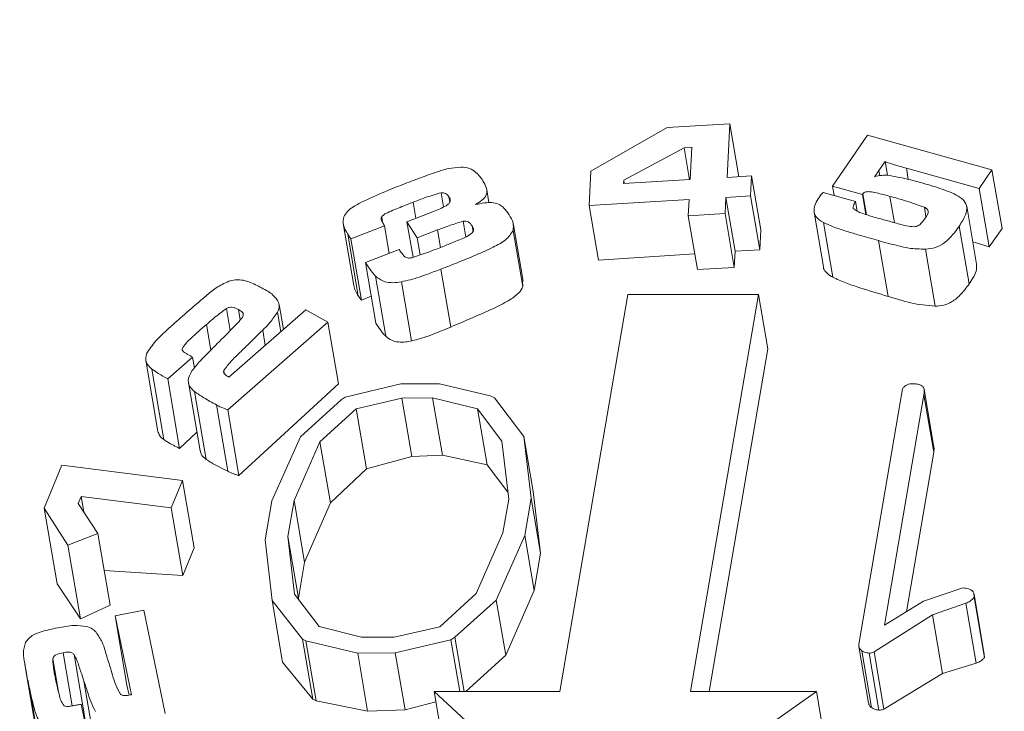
# Model space of a CAD drawing. Header units: millimetres. Extents: x -102560 to 77680, y 7163 to 33028.
# Tile 23 of 80: x -95354 to -95334, y 13986 to 14000. Entities that reach past the tile are written whole.
import ezdxf
from ezdxf import colors
from ezdxf.entities.mleader import LeaderData, LeaderLine
from ezdxf.math import Vec2, Vec3

# ---------------------------------------------------------------- set-up
doc = ezdxf.new("R2010")
doc.units = ezdxf.units.MM
for name, color, linetype, lineweight in [('RR_IWK_opisy', 7, 'Continuous', 0), ('RR_IWK_opisy_piony', 7, 'Continuous', 0), ('RR_IWK_urzadzenia', 7, 'Continuous', 13)]:
    doc.layers.add(name, color=color, linetype=linetype, lineweight=lineweight)
doc.styles.add('RR', font='GARA.TTF', dxfattribs={"height": 200})

# ---------------------------------------------------------------- blocks, each defined once
blk = doc.blocks.new('_None')

msp = doc.modelspace()

# ---------------------------------------------------------------- linework, layer by layer
at = {"layer": 'RR_IWK_urzadzenia', "color": 7, "linetype": 'Continuous', "lineweight": 13}
for p, q in [((-95342.352, 13996.697), (-95340.85, 13997.557)), ((-95340.85, 13997.557), (-95339.614, 13997.631)), ((-95339.614, 13997.631), (-95339.671, 13996.575)), ((-95339.436, 13996.589), (-95339.614, 13997.631)), ((-95337.593, 13996.401), (-95336.901, 13997.408)), ((-95336.901, 13997.408), (-95334.452, 13996.727)), ((-95340.516, 13997.161), (-95341.707, 13996.524)), ((-95340.362, 13997.17), (-95340.516, 13997.161)), ((-95340.408, 13996.531), (-95340.516, 13997.161)), ((-95340.397, 13996.532), (-95340.362, 13997.17)), ((-95342.388, 13996.022), (-95342.352, 13996.697)), ((-95336.558, 13996.888), (-95336.68, 13996.71)), ((-95336.512, 13996.619), (-95336.558, 13996.888)), ((-95334.705, 13996.358), (-95336.139, 13996.757)), ((-95334.452, 13996.727), (-95334.705, 13996.358)), ((-95334.254, 13995.571), (-95334.452, 13996.727)), ((-95341.711, 13996.454), (-95340.397, 13996.532)), ((-95341.707, 13996.524), (-95341.711, 13996.454)), ((-95341.695, 13996.455), (-95341.707, 13996.524)), ((-95339.671, 13996.575), (-95339.187, 13996.604)), ((-95339.187, 13996.604), (-95339.209, 13996.211)), ((-95339.006, 13995.542), (-95339.187, 13996.604)), ((-95344.362, 13996.079), (-95344.405, 13996.332)), ((-95337.005, 13996.237), (-95337.593, 13996.401)), ((-95337.561, 13996.217), (-95337.593, 13996.401)), ((-95334.508, 13995.209), (-95334.705, 13996.358)), ((-95345.256, 13995.996), (-95345.303, 13996.274)), ((-95345.131, 13996.093), (-95345.149, 13996.196)), ((-95340.418, 13996.139), (-95342.388, 13996.022)), ((-95340.436, 13995.82), (-95340.418, 13996.139)), ((-95339.693, 13996.183), (-95339.71, 13995.863)), ((-95339.209, 13996.211), (-95339.693, 13996.183)), ((-95339.511, 13995.122), (-95339.693, 13996.183)), ((-95339.027, 13995.149), (-95339.209, 13996.211)), ((-95337.778, 13996.277), (-95337.14, 13996.099)), ((-95336.938, 13995.845), (-95337.005, 13996.237)), ((-95336.923, 13995.841), (-95336.994, 13996.253)), ((-95342.204, 13994.944), (-95342.388, 13996.022)), ((-95337.107, 13995.908), (-95337.14, 13996.099)), ((-95335.753, 13995.805), (-95335.784, 13995.988)), ((-95334.755, 13994.864), (-95334.95, 13996.007)), ((-95346.456, 13995.691), (-95346.475, 13995.799)), ((-95345.977, 13995.703), (-95345.451, 13995.907)), ((-95339.71, 13995.863), (-95340.436, 13995.82)), ((-95340.254, 13994.759), (-95340.436, 13995.82)), ((-95339.528, 13994.802), (-95339.71, 13995.863)), ((-95337.957, 13995.89), (-95337.773, 13994.815)), ((-95347.234, 13995.665), (-95347.025, 13994.444)), ((-95346.418, 13995.624), (-95347.081, 13995.368)), ((-95346.325, 13995.079), (-95346.418, 13995.624)), ((-95345.775, 13995.384), (-95345.977, 13995.703)), ((-95345.857, 13995.002), (-95345.977, 13995.703)), ((-95345.372, 13995.54), (-95345.775, 13995.384)), ((-95344.819, 13995.401), (-95344.872, 13995.712)), ((-95344.675, 13995.509), (-95344.695, 13995.624)), ((-95343.695, 13994.428), (-95343.884, 13995.533)), ((-95343.689, 13994.533), (-95343.878, 13995.639)), ((-95339.027, 13995.149), (-95339.006, 13995.542)), ((-95337.589, 13994.612), (-95337.774, 13995.69)), ((-95334.902, 13994.477), (-95335.097, 13995.616)), ((-95334.508, 13995.209), (-95334.254, 13995.571)), ((-95347.081, 13995.368), (-95347.143, 13995.456)), ((-95346.935, 13994.241), (-95347.143, 13995.456)), ((-95346.874, 13994.156), (-95347.081, 13995.368)), ((-95345.718, 13995.05), (-95345.775, 13995.384)), ((-95346.793, 13994.898), (-95346.131, 13995.154)), ((-95339.511, 13995.122), (-95339.027, 13995.149)), ((-95336.497, 13994.231), (-95336.685, 13995.33)), ((-95335.57, 13994.039), (-95335.762, 13995.161)), ((-95334.831, 13995.308), (-95334.508, 13995.209)), ((-95342.204, 13994.944), (-95340.308, 13995.073)), ((-95339.528, 13994.802), (-95339.511, 13995.122)), ((-95346.589, 13993.703), (-95346.793, 13994.898)), ((-95345.115, 13993.629), (-95345.31, 13994.769)), ((-95340.254, 13994.759), (-95339.528, 13994.802)), ((-95346.395, 13993.448), (-95346.598, 13994.633)), ((-95345.887, 13993.355), (-95346.087, 13994.52)), ((-95343.695, 13994.428), (-95343.698, 13994.532)), ((-95346.935, 13994.241), (-95346.874, 13994.156)), ((-95346.874, 13994.156), (-95346.681, 13994.239)), ((-95341.625, 13994.267), (-95342.962, 13986.448)), ((-95339.052, 13994.267), (-95341.625, 13994.267)), ((-95340.388, 13986.448), (-95339.052, 13994.267)), ((-95338.869, 13993.201), (-95339.052, 13994.267)), ((-95349.457, 13993.561), (-95349.531, 13993.995)), ((-95348.411, 13993.58), (-95348.495, 13994.075)), ((-95349.484, 13992.641), (-95347.971, 13993.965)), ((-95348.461, 13993.537), (-95348.527, 13993.925)), ((-95347.971, 13993.965), (-95347.533, 13993.726)), ((-95347.533, 13993.726), (-95349.509, 13991.996)), ((-95347.325, 13992.51), (-95347.533, 13993.726)), ((-95348.768, 13993.267), (-95348.819, 13993.566)), ((-95350.202, 13993.037), (-95350.691, 13992.608)), ((-95350.165, 13992.822), (-95350.202, 13993.037)), ((-95338.869, 13993.201), (-95340.024, 13986.448)), ((-95351.124, 13992.975), (-95350.885, 13991.574)), ((-95350.767, 13991.411), (-95351.005, 13992.802)), ((-95349.578, 13992.716), (-95349.587, 13992.77)), ((-95350.457, 13991.24), (-95350.691, 13992.608)), ((-95350.282, 13992.535), (-95350.052, 13991.192)), ((-95349.288, 13990.703), (-95347.325, 13992.51)), ((-95346.095, 13992.511), (-95347.191, 13992.248)), ((-95345.337, 13992.511), (-95346.095, 13992.511)), ((-95344.337, 13992.274), (-95345.337, 13992.511)), ((-95349.933, 13991.023), (-95350.161, 13992.357)), ((-95347.191, 13992.248), (-95347.27, 13992.196)), ((-95346.076, 13992.227), (-95345.473, 13992.234)), ((-95345.473, 13992.234), (-95344.585, 13992.017)), ((-95345.279, 13991.104), (-95345.473, 13992.234)), ((-95344.253, 13992.237), (-95344.337, 13992.274)), ((-95343.676, 13991.474), (-95344.253, 13992.237)), ((-95337.074, 13987.381), (-95336.214, 13992.411)), ((-95335.793, 13992.296), (-95336.57, 13987.756)), ((-95335.6, 13991.164), (-95335.793, 13992.296)), ((-95335.597, 13991.266), (-95335.79, 13992.398)), ((-95349.509, 13990.79), (-95349.732, 13992.096)), ((-95347.27, 13992.196), (-95348.072, 13991.469)), ((-95346.976, 13992.017), (-95346.076, 13992.227)), ((-95345.88, 13991.079), (-95346.076, 13992.227)), ((-95349.288, 13990.703), (-95349.509, 13991.996)), ((-95347.691, 13991.367), (-95346.976, 13992.017)), ((-95346.775, 13990.839), (-95346.976, 13992.017)), ((-95344.585, 13992.017), (-95344.109, 13991.38)), ((-95344.396, 13990.912), (-95344.585, 13992.017)), ((-95350.457, 13991.24), (-95350.115, 13991.559)), ((-95348.072, 13991.469), (-95348.641, 13990.209)), ((-95343.53, 13990.256), (-95343.676, 13991.474)), ((-95343.49, 13990.388), (-95343.676, 13991.474)), ((-95348.201, 13990.211), (-95347.691, 13991.367)), ((-95347.486, 13990.166), (-95347.691, 13991.367)), ((-95344.109, 13991.38), (-95343.973, 13990.238)), ((-95345.88, 13991.079), (-95346.775, 13990.839)), ((-95345.279, 13991.104), (-95345.88, 13991.079)), ((-95344.396, 13990.912), (-95345.279, 13991.104)), ((-95336.137, 13988.023), (-95335.6, 13991.164)), ((-95353.124, 13990.059), (-95352.775, 13990.908)), ((-95352.775, 13990.908), (-95350.397, 13990.607)), ((-95343.99, 13990.376), (-95344.396, 13990.912)), ((-95346.775, 13990.839), (-95347.486, 13990.166)), ((-95350.397, 13990.607), (-95350.619, 13990.067)), ((-95350.171, 13989.282), (-95350.397, 13990.607)), ((-95343.49, 13990.388), (-95343.346, 13989.177)), ((-95352.394, 13990.292), (-95352.451, 13990.154)), ((-95352.451, 13990.154), (-95352.065, 13989.564)), ((-95350.619, 13990.067), (-95352.394, 13990.292)), ((-95352.342, 13989.988), (-95352.394, 13990.292)), ((-95348.641, 13990.209), (-95348.772, 13989.439)), ((-95348.322, 13989.504), (-95348.201, 13990.211)), ((-95347.993, 13988.998), (-95348.201, 13990.211)), ((-95347.486, 13990.166), (-95347.993, 13988.998)), ((-95343.973, 13990.238), (-95344.086, 13989.579)), ((-95343.656, 13989.521), (-95343.53, 13990.256)), ((-95343.346, 13989.177), (-95343.53, 13990.256)), ((-95352.657, 13989.33), (-95353.124, 13990.059)), ((-95352.869, 13988.569), (-95353.124, 13990.059)), ((-95350.392, 13988.736), (-95350.619, 13990.067)), ((-95352.065, 13989.564), (-95352.657, 13989.33)), ((-95351.824, 13988.154), (-95352.065, 13989.564)), ((-95344.086, 13989.579), (-95344.613, 13988.378)), ((-95344.217, 13988.253), (-95343.656, 13989.521)), ((-95343.472, 13988.442), (-95343.656, 13989.521)), ((-95352.41, 13987.885), (-95352.657, 13989.33)), ((-95348.772, 13989.439), (-95348.633, 13988.245)), ((-95348.194, 13988.369), (-95348.322, 13989.504)), ((-95348.114, 13988.292), (-95348.322, 13989.504)), ((-95350.392, 13988.736), (-95350.171, 13989.282)), ((-95343.346, 13989.177), (-95343.472, 13988.442)), ((-95347.993, 13988.998), (-95348.114, 13988.292)), ((-95351.941, 13988.835), (-95350.392, 13988.736)), ((-95352.869, 13988.569), (-95352.41, 13987.885)), ((-95347.709, 13987.733), (-95348.194, 13988.369)), ((-95344.613, 13988.378), (-95345.328, 13987.726)), ((-95343.472, 13988.442), (-95344.031, 13987.169)), ((-95335.804, 13988.23), (-95335.024, 13988.49)), ((-95334.603, 13987.181), (-95334.805, 13988.365)), ((-95348.633, 13988.245), (-95348.034, 13987.481)), ((-95348.426, 13987.032), (-95348.633, 13988.245)), ((-95348.114, 13988.292), (-95348.111, 13988.26)), ((-95345.031, 13987.518), (-95344.217, 13988.253)), ((-95344.031, 13987.169), (-95344.217, 13988.253)), ((-95336.57, 13987.756), (-95335.804, 13988.23)), ((-95334.966, 13988.19), (-95335.624, 13987.963)), ((-95334.764, 13987.01), (-95334.966, 13988.19)), ((-95334.602, 13987.121), (-95334.804, 13988.306)), ((-95352.41, 13987.885), (-95351.824, 13988.154)), ((-95351.726, 13987.944), (-95351.161, 13988.05)), ((-95351.161, 13988.05), (-95350.738, 13986.015)), ((-95351.403, 13986.386), (-95351.726, 13987.944)), ((-95351.493, 13986.577), (-95351.726, 13987.944)), ((-95335.624, 13987.963), (-95336.775, 13987.23)), ((-95335.427, 13986.806), (-95335.624, 13987.963)), ((-95346.87, 13987.524), (-95347.709, 13987.733)), ((-95345.328, 13987.726), (-95346.227, 13987.524)), ((-95348.034, 13987.481), (-95347.97, 13987.446)), ((-95347.831, 13986.298), (-95348.034, 13987.481)), ((-95347.97, 13987.446), (-95346.946, 13987.208)), ((-95347.768, 13986.266), (-95347.97, 13987.446)), ((-95346.227, 13987.524), (-95346.87, 13987.524)), ((-95346.207, 13987.215), (-95345.111, 13987.468)), ((-95345.111, 13987.468), (-95345.031, 13987.518)), ((-95344.937, 13986.448), (-95345.111, 13987.468)), ((-95344.848, 13986.448), (-95345.031, 13987.518)), ((-95352.573, 13986.169), (-95352.752, 13987.214)), ((-95346.946, 13987.208), (-95346.207, 13987.215)), ((-95346.751, 13986.064), (-95346.946, 13987.208)), ((-95346.015, 13986.092), (-95346.207, 13987.215)), ((-95337.075, 13987.336), (-95336.884, 13986.219)), ((-95336.827, 13986.136), (-95337.018, 13987.255)), ((-95336.678, 13986.085), (-95336.87, 13987.208)), ((-95336.583, 13986.104), (-95336.775, 13987.23)), ((-95352.844, 13986.447), (-95352.955, 13987.096)), ((-95352.295, 13985.772), (-95352.535, 13987.177)), ((-95347.831, 13986.298), (-95348.426, 13987.032)), ((-95344.031, 13987.169), (-95344.814, 13986.448)), ((-95335.427, 13986.806), (-95334.764, 13987.01)), ((-95334.602, 13987.121), (-95334.608, 13987.181)), ((-95353.505, 13986.984), (-95353.254, 13985.519)), ((-95336.583, 13986.104), (-95335.427, 13986.806)), ((-95352.103, 13985.269), (-95352.34, 13986.655)), ((-95353.161, 13985.046), (-95353.409, 13986.497)), ((-95351.493, 13986.577), (-95351.452, 13986.38)), ((-95345.253, 13985.347), (-95345.441, 13986.448)), ((-95345.441, 13986.448), (-95342.188, 13983.45)), ((-95342.962, 13986.448), (-95345.441, 13986.448)), ((-95342.188, 13983.45), (-95337.909, 13986.448)), ((-95337.909, 13986.448), (-95340.388, 13986.448)), ((-95337.721, 13985.347), (-95337.909, 13986.448)), ((-95347.768, 13986.266), (-95347.831, 13986.298)), ((-95346.751, 13986.064), (-95347.768, 13986.266)), ((-95345.407, 13986.247), (-95346.015, 13986.092)), ((-95352.393, 13986.2), (-95352.288, 13985.697)), ((-95346.015, 13986.092), (-95346.751, 13986.064))]:
    msp.add_line(p, q, dxfattribs=at)
at = {"layer": 'RR_IWK_urzadzenia', "color": 8, "linetype": 'Continuous', "lineweight": 13}
for p, q in [((-95336.663, 13996.609), (-95336.68, 13996.71)), ((-95336.101, 13996.538), (-95336.139, 13996.757)), ((-95336.373, 13995.682), (-95336.462, 13996.203)), ((-95345.801, 13995.772), (-95345.854, 13996.087)), ((-95345.313, 13995.196), (-95345.372, 13995.54)), ((-95349.261, 13993.773), (-95349.295, 13993.972)), ((-95349.843, 13993.172), (-95349.929, 13993.676))]:
    msp.add_line(p, q, dxfattribs=at)
at = {"layer": 'RR_IWK_urzadzenia', "color": 7, "linetype": 'Continuous', "lineweight": 13}
for points, knots in [([(-95345.979, 13996.467), (-95345.862, 13996.512), (-95345.67, 13996.586), (-95345.397, 13996.68), (-95345.163, 13996.758), (-95344.998, 13996.772), (-95344.916, 13996.779)], [0, 0, 0, 0, 0.340393, 0.560638, 0.780764, 1, 1, 1, 1]), ([(-95344.916, 13996.779), (-95344.857, 13996.773), (-95344.739, 13996.762), (-95344.586, 13996.662), (-95344.521, 13996.568), (-95344.482, 13996.511)], [0, 0, 0, 0, 0.279528, 0.559133, 1, 1, 1, 1]), ([(-95336.68, 13996.71), (-95336.696, 13996.687), (-95336.724, 13996.646), (-95336.755, 13996.606), (-95336.769, 13996.589)], [0, 0, 0, 0, 0.559997, 1, 1, 1, 1]), ([(-95336.139, 13996.757), (-95336.219, 13996.779), (-95336.363, 13996.817), (-95336.499, 13996.866), (-95336.558, 13996.888)], [0, 0, 0, 0, 0.560267, 1, 1, 1, 1]), ([(-95344.482, 13996.511), (-95344.457, 13996.468), (-95344.406, 13996.381), (-95344.391, 13996.238), (-95344.498, 13996.12), (-95344.584, 13996.066), (-95344.628, 13996.039)], [0, 0, 0, 0, 0.2811481, 0.5595347, 0.7791071, 1, 1, 1, 1]), ([(-95336.769, 13996.589), (-95336.72, 13996.6), (-95336.633, 13996.621), (-95336.546, 13996.619), (-95336.507, 13996.619)], [0, 0, 0, 0, 0.560234, 1, 1, 1, 1]), ([(-95336.507, 13996.619), (-95336.378, 13996.596), (-95336.148, 13996.555), (-95335.929, 13996.494), (-95335.833, 13996.467)], [0, 0, 0, 0, 0.559674, 1, 1, 1, 1]), ([(-95346.815, 13996.116), (-95346.661, 13996.185), (-95346.387, 13996.308), (-95346.104, 13996.418), (-95345.979, 13996.467)], [0, 0, 0, 0, 0.559942, 1, 1, 1, 1]), ([(-95335.833, 13996.467), (-95335.73, 13996.438), (-95335.561, 13996.389), (-95335.336, 13996.309), (-95335.149, 13996.235), (-95335.053, 13996.161), (-95335.006, 13996.124)], [0, 0, 0, 0, 0.34035, 0.560573, 0.780732, 1, 1, 1, 1]), ([(-95347.223, 13995.797), (-95347.201, 13995.835), (-95347.157, 13995.91), (-95347.01, 13996.018), (-95346.889, 13996.079), (-95346.815, 13996.116)], [0, 0, 0, 0, 0.27933, 0.559369, 1, 1, 1, 1]), ([(-95345.303, 13996.274), (-95345.409, 13996.243), (-95345.596, 13996.189), (-95345.776, 13996.118), (-95345.854, 13996.087)], [0, 0, 0, 0, 0.559423, 1, 1, 1, 1]), ([(-95345.451, 13995.907), (-95345.366, 13995.941), (-95345.26, 13995.982), (-95345.15, 13996.054), (-95345.12, 13996.103), (-95345.124, 13996.152), (-95345.141, 13996.181), (-95345.149, 13996.196)], [0, 0, 0, 0, 0.50027, 0.625285, 0.749661, 0.874771, 1, 1, 1, 1]), ([(-95345.149, 13996.196), (-95345.167, 13996.22), (-95345.193, 13996.254), (-95345.256, 13996.275), (-95345.288, 13996.274), (-95345.303, 13996.274)], [0, 0, 0, 0, 0.558968, 0.779636, 1, 1, 1, 1]), ([(-95337.774, 13995.69), (-95337.83, 13995.724), (-95337.942, 13995.792), (-95337.979, 13995.996), (-95337.891, 13996.131), (-95337.837, 13996.214)], [0, 0, 0, 0, 0.280329, 0.558633, 1, 1, 1, 1]), ([(-95337.837, 13996.214), (-95337.827, 13996.226), (-95337.809, 13996.248), (-95337.787, 13996.268), (-95337.778, 13996.277)], [0, 0, 0, 0, 0.559785, 1, 1, 1, 1]), ([(-95336.994, 13996.253), (-95336.996, 13996.25), (-95337, 13996.245), (-95337.003, 13996.24), (-95337.005, 13996.237)], [0, 0, 0, 0, 0.559993, 1, 1, 1, 1]), ([(-95336.462, 13996.203), (-95336.549, 13996.227), (-95336.681, 13996.262), (-95336.838, 13996.297), (-95336.926, 13996.295), (-95336.973, 13996.277), (-95336.987, 13996.261), (-95336.994, 13996.253)], [0, 0, 0, 0, 0.500494, 0.75049, 0.874922, 0.93751, 1, 1, 1, 1]), ([(-95335.784, 13995.988), (-95335.908, 13996.032), (-95336.128, 13996.111), (-95336.36, 13996.175), (-95336.462, 13996.203)], [0, 0, 0, 0, 0.559836, 1, 1, 1, 1]), ([(-95335.006, 13996.124), (-95334.98, 13996.08), (-95334.928, 13995.992), (-95334.974, 13995.81), (-95335.05, 13995.69), (-95335.097, 13995.616)], [0, 0, 0, 0, 0.279025, 0.558979, 1, 1, 1, 1]), ([(-95345.854, 13996.087), (-95345.929, 13996.058), (-95346.05, 13996.011), (-95346.22, 13995.943), (-95346.337, 13995.893), (-95346.428, 13995.848), (-95346.459, 13995.815), (-95346.475, 13995.799)], [0, 0, 0, 0, 0.340359, 0.56059, 0.780786, 0.890777, 1, 1, 1, 1]), ([(-95344.628, 13996.039), (-95344.568, 13996.052), (-95344.462, 13996.075), (-95344.354, 13996.081), (-95344.307, 13996.083)], [0, 0, 0, 0, 0.560579, 1, 1, 1, 1]), ([(-95344.307, 13996.083), (-95344.26, 13996.075), (-95344.165, 13996.059), (-95344.052, 13995.966), (-95343.998, 13995.888), (-95343.966, 13995.841)], [0, 0, 0, 0, 0.2786118, 0.5587426, 1, 1, 1, 1]), ([(-95337.14, 13996.099), (-95337.156, 13996.074), (-95337.184, 13996.03), (-95337.184, 13995.984), (-95337.185, 13995.964)], [0, 0, 0, 0, 0.562092, 1, 1, 1, 1]), ([(-95337.185, 13995.964), (-95337.16, 13995.944), (-95337.111, 13995.904), (-95336.999, 13995.865), (-95336.878, 13995.825), (-95336.743, 13995.785), (-95336.652, 13995.76), (-95336.607, 13995.747)], [0, 0, 0, 0, 0.168702, 0.33889, 0.559246, 0.779623, 1, 1, 1, 1]), ([(-95335.765, 13995.776), (-95335.733, 13995.82), (-95335.689, 13995.882), (-95335.728, 13995.958), (-95335.765, 13995.978), (-95335.784, 13995.988)], [0, 0, 0, 0, 0.559468, 0.778923, 1, 1, 1, 1]), ([(-95347.143, 13995.456), (-95347.18, 13995.516), (-95347.246, 13995.622), (-95347.23, 13995.744), (-95347.223, 13995.797)], [0, 0, 0, 0, 0.5616442, 1, 1, 1, 1]), ([(-95346.475, 13995.799), (-95346.48, 13995.788), (-95346.491, 13995.767), (-95346.479, 13995.732), (-95346.46, 13995.698), (-95346.44, 13995.661), (-95346.426, 13995.636), (-95346.418, 13995.624)], [0, 0, 0, 0, 0.169781, 0.339405, 0.559594, 0.779795, 1, 1, 1, 1]), ([(-95343.966, 13995.841), (-95343.932, 13995.787), (-95343.873, 13995.691), (-95343.88, 13995.581), (-95343.884, 13995.533)], [0, 0, 0, 0, 0.561219, 1, 1, 1, 1]), ([(-95336.607, 13995.747), (-95336.539, 13995.728), (-95336.426, 13995.697), (-95336.269, 13995.655), (-95336.136, 13995.617), (-95336.04, 13995.607), (-95335.992, 13995.602)], [0, 0, 0, 0, 0.340237, 0.56039, 0.78052, 1, 1, 1, 1]), ([(-95335.992, 13995.602), (-95335.96, 13995.608), (-95335.897, 13995.619), (-95335.826, 13995.692), (-95335.789, 13995.744), (-95335.765, 13995.776)], [0, 0, 0, 0, 0.276355, 0.557135, 1, 1, 1, 1]), ([(-95344.872, 13995.712), (-95344.967, 13995.683), (-95345.137, 13995.632), (-95345.3, 13995.568), (-95345.372, 13995.54)], [0, 0, 0, 0, 0.559521, 1, 1, 1, 1]), ([(-95343.884, 13995.533), (-95343.928, 13995.466), (-95344.017, 13995.333), (-95344.301, 13995.187), (-95344.612, 13995.048), (-95344.96, 13994.905), (-95345.193, 13994.814), (-95345.31, 13994.769)], [0, 0, 0, 0, 0.1682684, 0.3383373, 0.5588555, 0.7794243, 1, 1, 1, 1]), ([(-95344.695, 13995.624), (-95344.716, 13995.652), (-95344.745, 13995.691), (-95344.817, 13995.716), (-95344.854, 13995.713), (-95344.872, 13995.712)], [0, 0, 0, 0, 0.558961, 0.779494, 1, 1, 1, 1]), ([(-95344.689, 13995.484), (-95344.68, 13995.497), (-95344.663, 13995.523), (-95344.668, 13995.573), (-95344.685, 13995.605), (-95344.695, 13995.624)], [0, 0, 0, 0, 0.279171, 0.560232, 1, 1, 1, 1]), ([(-95336.685, 13995.33), (-95336.812, 13995.365), (-95337.022, 13995.424), (-95337.311, 13995.511), (-95337.553, 13995.588), (-95337.7, 13995.656), (-95337.774, 13995.69)], [0, 0, 0, 0, 0.34005, 0.560078, 0.780071, 1, 1, 1, 1]), ([(-95335.097, 13995.616), (-95335.18, 13995.5), (-95335.294, 13995.339), (-95335.556, 13995.185), (-95335.693, 13995.169), (-95335.762, 13995.161)], [0, 0, 0, 0, 0.5605479, 0.7804373, 1, 1, 1, 1]), ([(-95345.299, 13995.202), (-95345.227, 13995.231), (-95345.108, 13995.278), (-95344.946, 13995.348), (-95344.802, 13995.401), (-95344.726, 13995.456), (-95344.689, 13995.484)], [0, 0, 0, 0, 0.340724, 0.561194, 0.781647, 1, 1, 1, 1]), ([(-95346.131, 13995.154), (-95346.127, 13995.149), (-95346.12, 13995.14), (-95346.114, 13995.13), (-95346.111, 13995.126)], [0, 0, 0, 0, 0.5600087, 1, 1, 1, 1]), ([(-95345.883, 13994.993), (-95345.773, 13995.03), (-95345.576, 13995.096), (-95345.384, 13995.169), (-95345.299, 13995.202)], [0, 0, 0, 0, 0.559846, 1, 1, 1, 1]), ([(-95335.762, 13995.161), (-95335.874, 13995.165), (-95336.057, 13995.17), (-95336.293, 13995.227), (-95336.49, 13995.276), (-95336.62, 13995.312), (-95336.685, 13995.33)], [0, 0, 0, 0, 0.339231, 0.559452, 0.779722, 1, 1, 1, 1]), ([(-95346.111, 13995.126), (-95346.087, 13995.091), (-95346.058, 13995.047), (-95346.005, 13995.003), (-95345.957, 13994.984), (-95345.913, 13994.989), (-95345.883, 13994.993)], [0, 0, 0, 0, 0.501141, 0.626542, 0.751719, 1, 1, 1, 1]), ([(-95346.598, 13994.633), (-95346.638, 13994.681), (-95346.709, 13994.767), (-95346.768, 13994.858), (-95346.793, 13994.898)], [0, 0, 0, 0, 0.5598559, 1, 1, 1, 1]), ([(-95345.31, 13994.769), (-95345.396, 13994.736), (-95345.537, 13994.682), (-95345.736, 13994.611), (-95345.909, 13994.557), (-95346.027, 13994.532), (-95346.087, 13994.52)], [0, 0, 0, 0, 0.340011, 0.560006, 0.780014, 1, 1, 1, 1]), ([(-95337.771, 13994.816), (-95337.772, 13994.813), (-95337.774, 13994.776), (-95337.723, 13994.704), (-95337.649, 13994.644), (-95337.597, 13994.616), (-95337.589, 13994.612)], [0, 0, 0, 0, 0.024667, 0.431666, 0.916504, 1, 1, 1, 1]), ([(-95334.902, 13994.477), (-95334.875, 13994.518), (-95334.82, 13994.601), (-95334.756, 13994.731), (-95334.755, 13994.82), (-95334.755, 13994.864)], [0, 0, 0, 0, 0.333906, 0.667973, 1, 1, 1, 1]), ([(-95349.487, 13994.53), (-95349.446, 13994.541), (-95349.365, 13994.561), (-95349.225, 13994.559), (-95349.091, 13994.521), (-95348.96, 13994.465), (-95348.878, 13994.421), (-95348.837, 13994.4)], [0, 0, 0, 0, 0.169856, 0.339725, 0.559452, 0.779692, 1, 1, 1, 1]), ([(-95346.087, 13994.52), (-95346.142, 13994.511), (-95346.253, 13994.495), (-95346.45, 13994.517), (-95346.542, 13994.589), (-95346.598, 13994.633)], [0, 0, 0, 0, 0.281356, 0.562016, 1, 1, 1, 1]), ([(-95337.589, 13994.612), (-95337.505, 13994.573), (-95337.336, 13994.494), (-95336.966, 13994.373), (-95336.684, 13994.288), (-95336.497, 13994.231)], [0, 0, 0, 0, 0.250509, 0.500816, 1, 1, 1, 1]), ([(-95350.436, 13993.811), (-95350.336, 13993.898), (-95350.172, 13994.042), (-95349.937, 13994.238), (-95349.744, 13994.411), (-95349.573, 13994.49), (-95349.487, 13994.53)], [0, 0, 0, 0, 0.340488, 0.560803, 0.78106, 1, 1, 1, 1]), ([(-95348.837, 13994.4), (-95348.756, 13994.357), (-95348.613, 13994.282), (-95348.538, 13994.166), (-95348.505, 13994.115)], [0, 0, 0, 0, 0.561644, 1, 1, 1, 1]), ([(-95347.025, 13994.444), (-95347.015, 13994.409), (-95346.996, 13994.338), (-95346.956, 13994.274), (-95346.935, 13994.241)], [0, 0, 0, 0, 0.492268, 1, 1, 1, 1]), ([(-95345.115, 13993.629), (-95344.983, 13993.684), (-95344.718, 13993.796), (-95344.346, 13993.961), (-95344.03, 13994.11), (-95343.815, 13994.252), (-95343.721, 13994.362), (-95343.699, 13994.416), (-95343.695, 13994.428)], [0, 0, 0, 0, 0.251157, 0.50232, 0.713129, 0.86851, 0.971068, 1, 1, 1, 1]), ([(-95335.57, 13994.039), (-95335.513, 13994.044), (-95335.397, 13994.052), (-95335.222, 13994.13), (-95335.052, 13994.275), (-95334.958, 13994.401), (-95334.902, 13994.477)], [0, 0, 0, 0, 0.183676, 0.369218, 0.625146, 1, 1, 1, 1]), ([(-95336.497, 13994.231), (-95336.423, 13994.209), (-95336.274, 13994.166), (-95335.977, 13994.078), (-95335.733, 13994.055), (-95335.57, 13994.039)], [0, 0, 0, 0, 0.251077, 0.502186, 1, 1, 1, 1]), ([(-95349.531, 13993.995), (-95349.609, 13993.938), (-95349.748, 13993.836), (-95349.874, 13993.725), (-95349.929, 13993.676)], [0, 0, 0, 0, 0.559531, 1, 1, 1, 1]), ([(-95349.295, 13993.972), (-95349.333, 13993.993), (-95349.385, 13994.023), (-95349.478, 13994.019), (-95349.514, 13994.003), (-95349.531, 13993.995)], [0, 0, 0, 0, 0.560033, 0.77941, 1, 1, 1, 1]), ([(-95348.505, 13994.115), (-95348.497, 13994.079), (-95348.484, 13994.017), (-95348.514, 13993.953), (-95348.527, 13993.925)], [0, 0, 0, 0, 0.559447, 1, 1, 1, 1]), ([(-95351.11, 13993.098), (-95351.053, 13993.186), (-95350.959, 13993.332), (-95350.768, 13993.512), (-95350.604, 13993.662), (-95350.492, 13993.761), (-95350.436, 13993.811)], [0, 0, 0, 0, 0.3391, 0.559386, 0.77969, 1, 1, 1, 1]), ([(-95349.683, 13993.333), (-95349.628, 13993.388), (-95349.537, 13993.478), (-95349.414, 13993.605), (-95349.304, 13993.711), (-95349.247, 13993.788), (-95349.218, 13993.826)], [0, 0, 0, 0, 0.340121, 0.560197, 0.780268, 1, 1, 1, 1]), ([(-95349.218, 13993.826), (-95349.21, 13993.843), (-95349.193, 13993.876), (-95349.221, 13993.933), (-95349.267, 13993.957), (-95349.295, 13993.972)], [0, 0, 0, 0, 0.280656, 0.557795, 1, 1, 1, 1]), ([(-95348.527, 13993.925), (-95348.573, 13993.855), (-95348.656, 13993.73), (-95348.769, 13993.616), (-95348.819, 13993.566)], [0, 0, 0, 0, 0.559807, 1, 1, 1, 1]), ([(-95349.929, 13993.676), (-95349.989, 13993.624), (-95350.088, 13993.537), (-95350.22, 13993.415), (-95350.336, 13993.312), (-95350.384, 13993.233), (-95350.408, 13993.194)], [0, 0, 0, 0, 0.340713, 0.561175, 0.781626, 1, 1, 1, 1]), ([(-95346.589, 13993.703), (-95346.56, 13993.659), (-95346.516, 13993.594), (-95346.451, 13993.508), (-95346.414, 13993.468), (-95346.395, 13993.448)], [0, 0, 0, 0, 0.499103, 0.749145, 1, 1, 1, 1]), ([(-95345.887, 13993.355), (-95345.82, 13993.371), (-95345.686, 13993.405), (-95345.428, 13993.498), (-95345.24, 13993.577), (-95345.115, 13993.629)], [0, 0, 0, 0, 0.250501, 0.501214, 1, 1, 1, 1]), ([(-95348.819, 13993.566), (-95348.911, 13993.477), (-95349.061, 13993.331), (-95349.266, 13993.127), (-95349.448, 13992.957), (-95349.541, 13992.832), (-95349.587, 13992.77)], [0, 0, 0, 0, 0.340393, 0.560647, 0.780896, 1, 1, 1, 1]), ([(-95346.395, 13993.448), (-95346.359, 13993.418), (-95346.293, 13993.363), (-95346.147, 13993.329), (-95346.011, 13993.33), (-95345.924, 13993.347), (-95345.887, 13993.355)], [0, 0, 0, 0, 0.30769, 0.56001, 0.811622, 1, 1, 1, 1]), ([(-95350.212, 13992.767), (-95350.158, 13992.834), (-95350.071, 13992.944), (-95349.925, 13993.088), (-95349.805, 13993.211), (-95349.724, 13993.292), (-95349.683, 13993.333)], [0, 0, 0, 0, 0.33982, 0.559881, 0.77994, 1, 1, 1, 1]), ([(-95351.005, 13992.802), (-95351.055, 13992.85), (-95351.145, 13992.936), (-95351.12, 13993.049), (-95351.11, 13993.098)], [0, 0, 0, 0, 0.559959, 1, 1, 1, 1]), ([(-95350.408, 13993.194), (-95350.405, 13993.181), (-95350.399, 13993.155), (-95350.357, 13993.125), (-95350.309, 13993.097), (-95350.256, 13993.066), (-95350.22, 13993.046), (-95350.202, 13993.037)], [0, 0, 0, 0, 0.168934, 0.339506, 0.559683, 0.779838, 1, 1, 1, 1]), ([(-95350.691, 13992.608), (-95350.753, 13992.642), (-95350.863, 13992.703), (-95350.961, 13992.772), (-95351.005, 13992.802)], [0, 0, 0, 0, 0.560076, 1, 1, 1, 1]), ([(-95350.161, 13992.357), (-95350.195, 13992.388), (-95350.263, 13992.45), (-95350.305, 13992.597), (-95350.247, 13992.703), (-95350.212, 13992.767)], [0, 0, 0, 0, 0.280967, 0.561279, 1, 1, 1, 1]), ([(-95349.587, 13992.77), (-95349.589, 13992.754), (-95349.593, 13992.723), (-95349.547, 13992.68), (-95349.508, 13992.656), (-95349.484, 13992.641)], [0, 0, 0, 0, 0.2794569, 0.5582574, 1, 1, 1, 1]), ([(-95336.214, 13992.411), (-95336.203, 13992.427), (-95336.182, 13992.458), (-95336.128, 13992.491), (-95336.069, 13992.51), (-95336.032, 13992.511), (-95336.014, 13992.511)], [0, 0, 0, 0, 0.279941, 0.560186, 0.779141, 1, 1, 1, 1]), ([(-95336.014, 13992.511), (-95335.985, 13992.51), (-95335.929, 13992.507), (-95335.848, 13992.488), (-95335.772, 13992.419), (-95335.785, 13992.347), (-95335.793, 13992.296)], [0, 0, 0, 0, 0.187498, 0.375377, 0.560863, 1, 1, 1, 1]), ([(-95349.732, 13992.096), (-95349.816, 13992.142), (-95349.965, 13992.223), (-95350.101, 13992.316), (-95350.161, 13992.357)], [0, 0, 0, 0, 0.560105, 1, 1, 1, 1]), ([(-95349.509, 13991.996), (-95349.553, 13992.013), (-95349.631, 13992.042), (-95349.701, 13992.08), (-95349.732, 13992.096)], [0, 0, 0, 0, 0.559909, 1, 1, 1, 1]), ([(-95350.882, 13991.575), (-95350.873, 13991.545), (-95350.855, 13991.481), (-95350.797, 13991.435), (-95350.767, 13991.411)], [0, 0, 0, 0, 0.472326, 1, 1, 1, 1]), ([(-95350.767, 13991.411), (-95350.743, 13991.396), (-95350.683, 13991.356), (-95350.579, 13991.3), (-95350.498, 13991.26), (-95350.457, 13991.24)], [0, 0, 0, 0, 0.24958, 0.624415, 1, 1, 1, 1]), ([(-95335.6, 13991.164), (-95335.594, 13991.198), (-95335.587, 13991.233), (-95335.597, 13991.266), (-95335.597, 13991.266)], [0, 0, 0, 0, 0.9929332, 1, 1, 1, 1]), ([(-95350.046, 13991.193), (-95350.045, 13991.178), (-95350.041, 13991.127), (-95349.993, 13991.071), (-95349.948, 13991.035), (-95349.933, 13991.023)], [0, 0, 0, 0, 0.221468, 0.743581, 1, 1, 1, 1]), ([(-95349.933, 13991.023), (-95349.9, 13991.002), (-95349.818, 13990.948), (-95349.674, 13990.872), (-95349.564, 13990.817), (-95349.509, 13990.79)], [0, 0, 0, 0, 0.249857, 0.624669, 1, 1, 1, 1]), ([(-95349.509, 13990.79), (-95349.474, 13990.773), (-95349.422, 13990.749), (-95349.346, 13990.722), (-95349.308, 13990.709), (-95349.288, 13990.703)], [0, 0, 0, 0, 0.498537, 0.749096, 1, 1, 1, 1]), ([(-95335.024, 13988.49), (-95334.986, 13988.488), (-95334.911, 13988.484), (-95334.832, 13988.435), (-95334.801, 13988.37), (-95334.803, 13988.327), (-95334.804, 13988.306)], [0, 0, 0, 0, 0.279802, 0.557755, 0.778707, 1, 1, 1, 1]), ([(-95334.804, 13988.306), (-95334.827, 13988.279), (-95334.867, 13988.23), (-95334.935, 13988.202), (-95334.966, 13988.19)], [0, 0, 0, 0, 0.5586468, 1, 1, 1, 1]), ([(-95353.49, 13987.415), (-95353.471, 13987.443), (-95353.433, 13987.501), (-95353.324, 13987.577), (-95353.182, 13987.63), (-95353.021, 13987.672), (-95352.912, 13987.693), (-95352.858, 13987.704)], [0, 0, 0, 0, 0.169841, 0.339694, 0.559421, 0.779684, 1, 1, 1, 1]), ([(-95352.858, 13987.704), (-95352.751, 13987.726), (-95352.56, 13987.764), (-95352.375, 13987.742), (-95352.294, 13987.733)], [0, 0, 0, 0, 0.561646, 1, 1, 1, 1]), ([(-95352.294, 13987.733), (-95352.249, 13987.718), (-95352.17, 13987.691), (-95352.122, 13987.64), (-95352.101, 13987.617)], [0, 0, 0, 0, 0.559728, 1, 1, 1, 1]), ([(-95352.101, 13987.617), (-95352.058, 13987.553), (-95351.983, 13987.439), (-95351.942, 13987.314), (-95351.924, 13987.259)], [0, 0, 0, 0, 0.55982, 1, 1, 1, 1]), ([(-95353.409, 13986.497), (-95353.431, 13986.6), (-95353.467, 13986.769), (-95353.506, 13987.006), (-95353.552, 13987.207), (-95353.511, 13987.346), (-95353.49, 13987.415)], [0, 0, 0, 0, 0.340514, 0.560842, 0.781116, 1, 1, 1, 1]), ([(-95352.752, 13987.214), (-95352.803, 13987.205), (-95352.875, 13987.192), (-95352.941, 13987.138), (-95352.95, 13987.11), (-95352.955, 13987.096)], [0, 0, 0, 0, 0.559843, 0.779419, 1, 1, 1, 1]), ([(-95352.535, 13987.177), (-95352.547, 13987.191), (-95352.57, 13987.219), (-95352.655, 13987.233), (-95352.715, 13987.221), (-95352.752, 13987.214)], [0, 0, 0, 0, 0.280588, 0.557763, 1, 1, 1, 1]), ([(-95351.924, 13987.259), (-95351.895, 13987.16), (-95351.846, 13986.997), (-95351.775, 13986.772), (-95351.723, 13986.578), (-95351.656, 13986.459), (-95351.623, 13986.399)], [0, 0, 0, 0, 0.340424, 0.560697, 0.780966, 1, 1, 1, 1]), ([(-95337.018, 13987.255), (-95337.04, 13987.276), (-95337.079, 13987.311), (-95337.075, 13987.36), (-95337.074, 13987.381)], [0, 0, 0, 0, 0.558988, 1, 1, 1, 1]), ([(-95336.87, 13987.208), (-95336.901, 13987.211), (-95336.959, 13987.217), (-95337, 13987.244), (-95337.018, 13987.255)], [0, 0, 0, 0, 0.557132, 1, 1, 1, 1]), ([(-95336.775, 13987.23), (-95336.792, 13987.222), (-95336.821, 13987.208), (-95336.855, 13987.208), (-95336.87, 13987.208)], [0, 0, 0, 0, 0.555959, 1, 1, 1, 1]), ([(-95352.955, 13987.096), (-95352.95, 13987.021), (-95352.942, 13986.888), (-95352.913, 13986.758), (-95352.901, 13986.7)], [0, 0, 0, 0, 0.5595312, 1, 1, 1, 1]), ([(-95352.34, 13986.655), (-95352.359, 13986.715), (-95352.391, 13986.814), (-95352.439, 13986.951), (-95352.473, 13987.068), (-95352.514, 13987.141), (-95352.535, 13987.177)], [0, 0, 0, 0, 0.3401, 0.560165, 0.780223, 1, 1, 1, 1]), ([(-95334.764, 13987.01), (-95334.747, 13987.017), (-95334.702, 13987.033), (-95334.641, 13987.069), (-95334.614, 13987.105), (-95334.602, 13987.121)], [0, 0, 0, 0, 0.253073, 0.6579151, 1, 1, 1, 1]), ([(-95352.901, 13986.7), (-95352.888, 13986.638), (-95352.867, 13986.536), (-95352.83, 13986.396), (-95352.804, 13986.275), (-95352.753, 13986.205), (-95352.728, 13986.17)], [0, 0, 0, 0, 0.340786, 0.561292, 0.781799, 1, 1, 1, 1]), ([(-95352.114, 13986.058), (-95352.147, 13986.123), (-95352.202, 13986.231), (-95352.252, 13986.389), (-95352.297, 13986.521), (-95352.326, 13986.61), (-95352.34, 13986.655)], [0, 0, 0, 0, 0.339801, 0.559865, 0.779932, 1, 1, 1, 1]), ([(-95353.132, 13985.734), (-95353.185, 13985.814), (-95353.274, 13985.945), (-95353.329, 13986.15), (-95353.372, 13986.322), (-95353.397, 13986.439), (-95353.409, 13986.497)], [0, 0, 0, 0, 0.339103, 0.559384, 0.77969, 1, 1, 1, 1]), ([(-95351.623, 13986.399), (-95351.607, 13986.389), (-95351.575, 13986.369), (-95351.493, 13986.372), (-95351.437, 13986.381), (-95351.403, 13986.386)], [0, 0, 0, 0, 0.279327, 0.558475, 1, 1, 1, 1]), ([(-95352.728, 13986.17), (-95352.71, 13986.165), (-95352.676, 13986.155), (-95352.611, 13986.162), (-95352.542, 13986.173), (-95352.467, 13986.186), (-95352.417, 13986.196), (-95352.393, 13986.2)], [0, 0, 0, 0, 0.168926, 0.338784, 0.559173, 0.779588, 1, 1, 1, 1]), ([(-95336.88, 13986.22), (-95336.88, 13986.212), (-95336.88, 13986.188), (-95336.857, 13986.16), (-95336.834, 13986.142), (-95336.827, 13986.136)], [0, 0, 0, 0, 0.21989, 0.749083, 1, 1, 1, 1]), ([(-95336.827, 13986.136), (-95336.816, 13986.13), (-95336.789, 13986.111), (-95336.738, 13986.091), (-95336.696, 13986.087), (-95336.678, 13986.085)], [0, 0, 0, 0, 0.255346, 0.678293, 1, 1, 1, 1]), ([(-95336.678, 13986.085), (-95336.669, 13986.085), (-95336.648, 13986.085), (-95336.615, 13986.089), (-95336.593, 13986.099), (-95336.583, 13986.104)], [0, 0, 0, 0, 0.256746, 0.636913, 1, 1, 1, 1])]:
    msp.add_open_spline(points, degree=3, knots=knots, dxfattribs=at)

# ---------------------------------------------------------------- next in the draw order: leaders
at = {"layer": 'RR_IWK_opisy_piony'}
ml = msp.add_multileader_mtext('Standard', dxfattribs=at)
ml.set_content('Zestawy wodomierzowe CW\\P- zawór kulowy DN15\\P- wodomierz JS90 {\\A1;Q{\\H0.7x;\\S^ 3;}=1,6 m{\\H0.7x;\\S3^ ;}/h DN15}\\P- filtr siatkowy DN15\\P- zawór zwrotny DN15\\P- zawór kulowy DN15\\P', color=256, style='RR')
ml.set_leader_properties()
ml.set_arrow_properties(name='NONE')
ml.build(insert=Vec2(0, 0))
ml.multileader.update_dxf_attribs({"text_left_attachment_type": 6, "text_right_attachment_type": 6, "dogleg_length": 0, "arrow_head_size": 0.18})
ctx = ml.context
ctx.base_point, ctx.char_height, ctx.arrow_head_size, ctx.landing_gap_size, ctx.plane_origin = Vec3(-101665.221, 15165.685), 200, 0.18, 25, Vec3(-81038.218, 115222.602)
ctx.left_attachment, ctx.right_attachment = 6, 6
notes = []
notes.append((ctx, [(0, (1, 1, 0), (-97023.95, 15165.71), (-1, 0), 0, [(2, [(-94950.995, 16033.601), (-95450.944, 16033.64), (-95950.944, 16033.64)], 0, [])])]))
ctx.mtext.insert = Vec3(-101640.221, 15440.985)
ctx.mtext.has_bg_fill, ctx.mtext.bg_color, ctx.mtext.bg_scale_factor, ctx.mtext.bg_transparency, ctx.mtext.use_window_bg_color = 1, -1027028792, 1, 0, 1
for ctx, leaders in notes:
    for number, flags, end, landing, length, lines in leaders:
        leader = LeaderData()
        leader.index, (leader.has_last_leader_line, leader.has_dogleg_vector, leader.attachment_direction) = number, flags
        leader.last_leader_point, leader.dogleg_vector, leader.dogleg_length = Vec3(end), Vec3(landing), length
        for number, points, colour, breaks in lines:
            line = LeaderLine()
            line.index, line.vertices, line.color, line.breaks = number, Vec3.list(points), colors.encode_raw_color(colour), breaks
            leader.lines.append(line)
        ctx.leaders.append(leader)

# ---------------------------------------------------------------- next in the draw order: leaders
ml = msp.add_multileader_mtext('Standard', dxfattribs=at)
ml.set_content('Zestawy wodomierzowe ZW\\P- zawór kulowy DN15\\P- wodomierz JS {\\A1;Q{\\H0.7x;\\S^ 3;}=1,6/2,5 m{\\H0.7x;\\S3^ ;}/h DN15}\\P- filtr siatkowy DN15\\P- zawór zwrotny DN15\\P- zawór kulowy DN15\\P', color=256, style='RR')
ml.set_leader_properties()
ml.set_arrow_properties(name='NONE')
ml.build(insert=Vec2(0, 0))
ml.multileader.update_dxf_attribs({"text_left_attachment_type": 6, "text_right_attachment_type": 6, "dogleg_length": 0, "arrow_head_size": 0.18})
ctx = ml.context
ctx.base_point, ctx.char_height, ctx.arrow_head_size, ctx.landing_gap_size, ctx.plane_origin = Vec3(-102165.064, 17354.382), 200, 0.18, 25, Vec3(-81038.218, 117392.717)
ctx.left_attachment, ctx.right_attachment = 6, 6
notes = []
notes.append((ctx, [(0, (1, 1, 0), (-97304.574, 17354.407), (-1, 0), 0, [(2, [(-94825.991, 18484.051), (-95325.941, 18476.33), (-95825.941, 18484.644)], 0, [])])]))
ctx.mtext.insert = Vec3(-102140.064, 17629.682)
ctx.mtext.has_bg_fill, ctx.mtext.bg_color, ctx.mtext.bg_scale_factor, ctx.mtext.bg_transparency, ctx.mtext.use_window_bg_color = 1, -1027028792, 1, 0, 1
for ctx, leaders in notes:
    for number, flags, end, landing, length, lines in leaders:
        leader = LeaderData()
        leader.index, (leader.has_last_leader_line, leader.has_dogleg_vector, leader.attachment_direction) = number, flags
        leader.last_leader_point, leader.dogleg_vector, leader.dogleg_length = Vec3(end), Vec3(landing), length
        for number, points, colour, breaks in lines:
            line = LeaderLine()
            line.index, line.vertices, line.color, line.breaks = number, Vec3.list(points), colors.encode_raw_color(colour), breaks
            leader.lines.append(line)
        ctx.leaders.append(leader)

# ---------------------------------------------------------------- next in the draw order: texts
at = {"layer": 'RR_IWK_opisy', "insert": (-102160.687, 30202.116), "char_height": 200, "width": 12404.74488, "attachment_point": 1, "style": 'RR'}
msp.add_mtext('\\pi-500,l500,xqjt0,2;UWAGI:\\P1.^IBudynek zasilany będzie z projektowanego przyłącza wodociągowego - wg odrębnego opracowania;\\P2.^IGłówny zestaw wodomierzowy  zlokalizowany będzie w studni wodomierzowej;\\P3.^IIndywidualne zestawy wodomierzowe dla poszczególnych mieszkań instalowane będą w\\~szachtach instalacyjnych na korytarzach ogólnych;\\P4.^IInstalację rozdzielczą wody zimnej, ciepłej i cyrkulacji należy prowadzić pod stropem parteru oraz w\\~szachtach; \\P5.^IDoprowadzenie wody do poszczególnych mieszkań z szafek rodzielaczy prowadzić w\\~warstwach posadzkowych;\\P6.^IInstalację rozdzielczą prowadzoną pod stropem i w szachtach wykonać z rur stalowych zaciskowych;\\P7.^IInstalację prowwadzoną w posadzce wykonać z rur tworzywowych PERT;\\P8.^IPodejścia pod pojedyncze przybory wykonywać rurą %%c16x2,0;\\P9.^ICiepła woda przygotowywana będzie centralnie w zasobniku ciepłej wody zasilanym z\\~pompy ciepła;\\P10.^INależy wykonać instalację cyrkulacji;\\P11.^ICałość instalacji wodociągowej należy izolować termicznie;\\P12.^IWszystkie roboty należy wykonać zgodnie z Polskimi Normami, Warunkami Technicznymi Wykonania i Odbioru Robót oraz zgodnie ze sztuką budowlaną;\\P13.^IRysunki rozpatrywać łącznie z informacjami zawartymi w części opisowej oraz z\\~dokumentacją branżową;\\P14.^IUwagi i opisy zamieszczane w części rys. projektu stanowią integralną część niniejszego opracowania;\\P15.^IWszystkie wymiary, otwory i rzędne należy sprawdzić na budowie, a wszelkie odstępstwa należy korygować przy udziale projektanta i użytkownika, prace montażowe wykonywać zgodnie z obowiązującymi przepisami BHP, zarządzeniami oraz normami PN;\\P16.^IWszelkie wątpliwości i niejasności należy wyjaśnić z projektantem.', dxfattribs=at)

doc.saveas('drawing.dxf')
